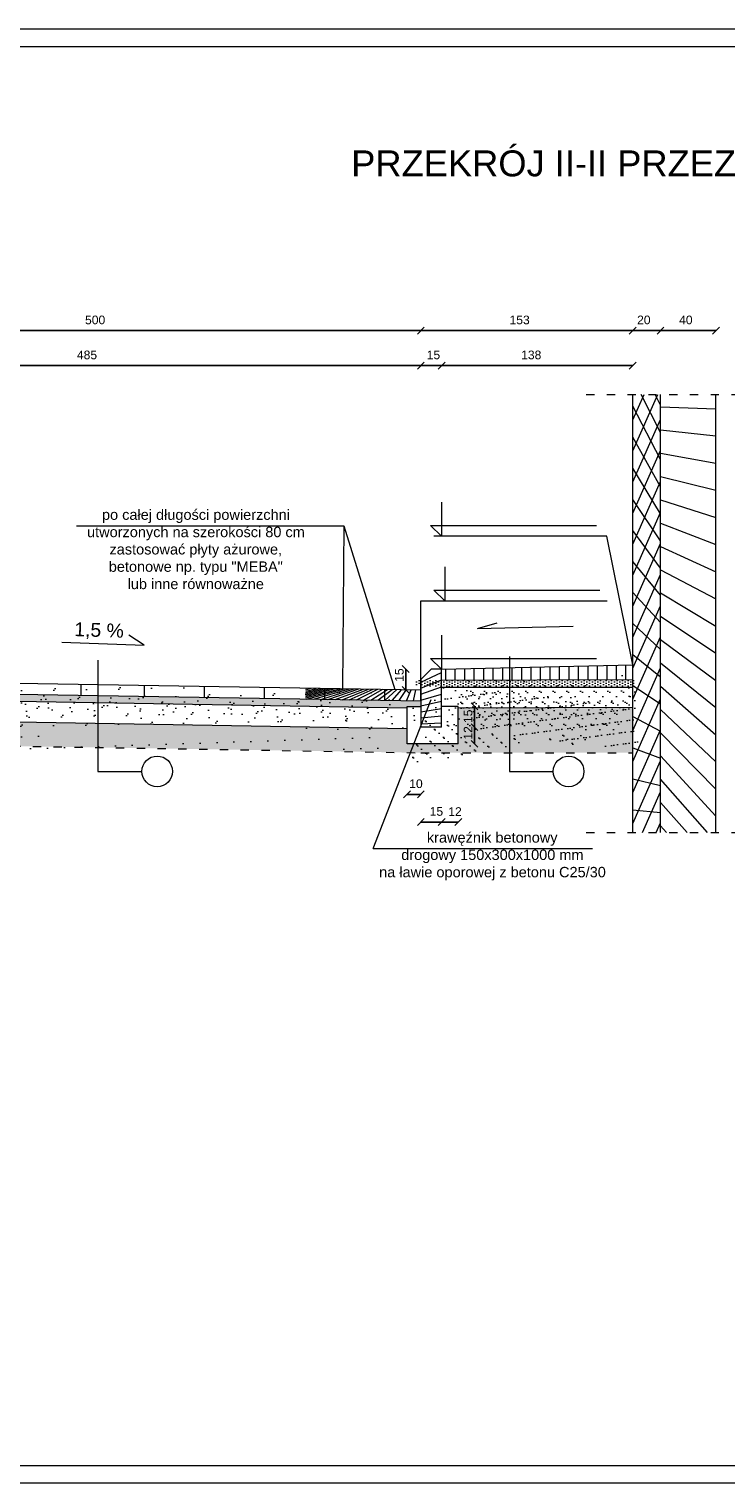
# Model space of a CAD drawing. Header units: millimetres. Extents: x 6197 to 108098, y 4257 to 29730.
# Tile 141 of 148: x 73670 to 75682, y 9028 to 13228. Entities that reach past the tile are written whole.
import ezdxf

# ---------------------------------------------------------------- set-up
doc = ezdxf.new("R2010")
doc.units = ezdxf.units.MM
doc.linetypes.add('ACAD_ISO03W100', pattern=[30, 12, -18])
doc.layers.add('&_opisy_100', color=51, linetype='Continuous', lineweight=20)
doc.layers.add('R-TAB', color=1, linetype='Continuous')
doc.styles.add('Romans', font='romans.shx', dxfattribs={"width": 0.75})
doc.styles.get("Standard").update_dxf_attribs({"font": 'arial.ttf'})
doc.dimstyles.new('ISO-25', dxfattribs={"dimtxt": 2.5, "dimasz": 2.5, "dimexe": 1.25, "dimexo": 0.625, "dimtad": 1, "dimtxsty": 'Standard', "dimcen": 2.5, "dimadec": 0, "dimazin": 0, "dimtfac": 1, "dimtmove": 0, "dimatfit": 3, "dimfxl": 1, "dimarcsym": 0})

# ---------------------------------------------------------------- blocks, each defined once
blk = doc.blocks.new('_Oblique')
at = {"color": 0, "linetype": 'ByBlock', "lineweight": -2}
blk.add_line((-0.5, -0.5), (0.5, 0.5), dxfattribs=at)
blk = doc.blocks.new('*D1636')
at = {"color": 0, "lineweight": -2, "transparency": 16777216}
blk.add_line((74800.94901050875, 11016.89160563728), (74760.94901050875, 11016.89160563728), dxfattribs=at)
at = {"layer": 'Defpoints', "color": 0, "transparency": 16777216}
for p in [(74800.94901050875, 11290.93260159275), (74760.94901050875, 11242.93260159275), (74760.94901050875, 11016.89160563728)]:
    blk.add_point(p, dxfattribs=at)
at = {"color": 0, "lineweight": -2, "transparency": 16777216, "xscale": 20, "yscale": 20, "zscale": 20, "rotation": 180}
blk.add_blockref('_Oblique', (74760.94901050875, 11016.89160563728), dxfattribs=at)
at = {"color": 0, "lineweight": -2, "transparency": 16777216, "xscale": 20, "yscale": 20, "zscale": 20}
blk.add_blockref('_Oblique', (74800.94901050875, 11016.89160563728), dxfattribs=at)
at = {"color": 0, "lineweight": 20, "transparency": 16777216, "insert": (74786.79014696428, 11047.420316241), "char_height": 25, "width": 33.3731241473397, "attachment_point": 5}
blk.add_mtext('10', dxfattribs=at)
blk = doc.blocks.new('*D1637')
at = {"color": 0, "lineweight": -2, "transparency": 16777216}
blk.add_line((74860.94900931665, 10936.89160575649), (74800.94900931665, 10936.89160575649), dxfattribs=at)
at = {"layer": 'Defpoints', "color": 0, "transparency": 16777216}
for p in [(74800.94900931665, 11210.93260171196), (74860.94900931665, 11210.93260171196), (74800.94900931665, 10936.89160575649)]:
    blk.add_point(p, dxfattribs=at)
at = {"color": 0, "lineweight": -2, "transparency": 16777216, "xscale": 20, "yscale": 20, "zscale": 20, "rotation": 180}
blk.add_blockref('_Oblique', (74800.94900931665, 10936.89160575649), dxfattribs=at)
at = {"color": 0, "lineweight": -2, "transparency": 16777216, "xscale": 20, "yscale": 20, "zscale": 20}
blk.add_blockref('_Oblique', (74860.94900931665, 10936.89160575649), dxfattribs=at)
at = {"color": 0, "lineweight": 20, "transparency": 16777216, "insert": (74845.88302172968, 10967.42031636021), "char_height": 25, "width": 33.3731241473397, "attachment_point": 5}
blk.add_mtext('15', dxfattribs=at)
blk = doc.blocks.new('*D1638')
at = {"color": 0, "lineweight": -2, "transparency": 16777216}
blk.add_line((74908.94900931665, 10936.89160575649), (74860.94900931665, 10936.89160575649), dxfattribs=at)
at = {"layer": 'Defpoints', "color": 0, "transparency": 16777216}
for p in [(74860.94900931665, 11210.93260171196), (74908.94900931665, 11210.93260171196), (74860.94900931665, 10936.89160575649)]:
    blk.add_point(p, dxfattribs=at)
at = {"color": 0, "lineweight": -2, "transparency": 16777216, "xscale": 20, "yscale": 20, "zscale": 20, "rotation": 180}
blk.add_blockref('_Oblique', (74860.94900931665, 10936.89160575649), dxfattribs=at)
at = {"color": 0, "lineweight": -2, "transparency": 16777216, "xscale": 20, "yscale": 20, "zscale": 20}
blk.add_blockref('_Oblique', (74908.94900931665, 10936.89160575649), dxfattribs=at)
at = {"color": 0, "lineweight": 20, "transparency": 16777216, "insert": (74899.5757128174, 10967.17127682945), "char_height": 25, "width": 33.3731241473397, "attachment_point": 5}
blk.add_mtext('12', dxfattribs=at)
blk = doc.blocks.new('*D1641')
at = {"color": 0, "lineweight": -2, "transparency": 16777216}
blk.add_line((74757.24730719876, 11318.93260171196), (74757.24730719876, 11378.93260171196), dxfattribs=at)
at = {"layer": 'Defpoints', "color": 0, "transparency": 16777216}
for p in [(74757.24730719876, 11378.93260171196), (74830.94900931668, 11378.93260171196), (74800.94901050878, 11318.93260171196)]:
    blk.add_point(p, dxfattribs=at)
at = {"color": 0, "lineweight": -2, "transparency": 16777216, "xscale": 20, "yscale": 20, "zscale": 20}
for p, rotation in [((74757.24730719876, 11378.93260171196), 90), ((74757.24730719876, 11318.93260171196), 270)]:
    blk.add_blockref('_Oblique', p, dxfattribs=dict(at, rotation=rotation))
at = {"color": 0, "lineweight": 20, "transparency": 16777216, "insert": (74738.68418015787, 11361.48671974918), "char_height": 25, "attachment_point": 5, "rotation": 90}
blk.add_mtext('15', dxfattribs=at)
blk = doc.blocks.new('*D1654')
at = {"color": 0, "lineweight": -2, "transparency": 16777216}
blk.add_line((74955.88096560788, 11162.93260171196), (74955.88096560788, 11210.93821229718), dxfattribs=at)
at = {"layer": 'Defpoints', "color": 0, "transparency": 16777216}
for p in [(74860.94900931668, 11210.93821229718), (74955.88096560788, 11210.93821229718), (74908.94900931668, 11162.93260171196)]:
    blk.add_point(p, dxfattribs=at)
at = {"color": 0, "lineweight": -2, "transparency": 16777216, "xscale": 20, "yscale": 20, "zscale": 20}
for p, rotation in [((74955.88096560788, 11210.93821229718), 90), ((74955.88096560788, 11162.93260171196), 270)]:
    blk.add_blockref('_Oblique', p, dxfattribs=dict(at, rotation=rotation))
at = {"color": 0, "lineweight": 20, "transparency": 16777216, "insert": (74937.31783904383, 11194.48407676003), "char_height": 25, "attachment_point": 5, "rotation": 90}
blk.add_mtext('12', dxfattribs=at)
blk = doc.blocks.new('*D1655')
at = {"color": 0, "lineweight": -2, "transparency": 16777216}
blk.add_line((74955.88096656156, 11210.93821229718), (74955.88096656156, 11270.93821420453), dxfattribs=at)
at = {"layer": 'Defpoints', "color": 0, "transparency": 16777216}
for p in [(74860.94900740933, 11270.93821420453), (74955.88096656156, 11270.93821420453), (74908.94900740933, 11210.93821229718)]:
    blk.add_point(p, dxfattribs=at)
at = {"color": 0, "lineweight": -2, "transparency": 16777216, "xscale": 20, "yscale": 20, "zscale": 20}
for p, rotation in [((74955.88096656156, 11270.93821420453), 90), ((74955.88096656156, 11210.93821229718), 270)]:
    blk.add_blockref('_Oblique', p, dxfattribs=dict(at, rotation=rotation))
at = {"color": 0, "lineweight": 20, "transparency": 16777216, "insert": (74937.31783713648, 11242.48968734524), "char_height": 25, "attachment_point": 5, "rotation": 90}
blk.add_mtext('15', dxfattribs=at)
blk = doc.blocks.new('*D1646')
at = {"color": 0, "lineweight": -2, "transparency": 16777216}
blk.add_line((75492.94900931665, 12356.77660300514), (75412.94900931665, 12356.77660300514), dxfattribs=at)
at = {"layer": 'Defpoints', "color": 0, "transparency": 16777216}
for p in [(75412.94900931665, 12356.77660300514), (75412.94900931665, 12172.11321689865), (75492.94900931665, 12172.11321689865)]:
    blk.add_point(p, dxfattribs=at)
at = {"color": 0, "lineweight": -2, "transparency": 16777216, "xscale": 20, "yscale": 20, "zscale": 20, "rotation": 180}
blk.add_blockref('_Oblique', (75412.94900931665, 12356.77660300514), dxfattribs=at)
at = {"color": 0, "lineweight": -2, "transparency": 16777216, "xscale": 20, "yscale": 20, "zscale": 20}
blk.add_blockref('_Oblique', (75492.94900931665, 12356.77660300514), dxfattribs=at)
at = {"color": 0, "lineweight": 20, "transparency": 16777216, "insert": (75444.87641491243, 12387.30531360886), "char_height": 25, "width": 33.3731241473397, "attachment_point": 5}
blk.add_mtext('20', dxfattribs=at)
blk = doc.blocks.new('*D1647')
at = {"color": 0, "lineweight": -2, "transparency": 16777216}
blk.add_line((75652.94900931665, 12356.77660300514), (75492.94900931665, 12356.77660300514), dxfattribs=at)
at = {"layer": 'Defpoints', "color": 0, "transparency": 16777216}
for p in [(75492.94900931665, 12356.77660300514), (75492.94900931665, 12172.11321689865), (75652.94900931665, 12172.11321689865)]:
    blk.add_point(p, dxfattribs=at)
at = {"color": 0, "lineweight": -2, "transparency": 16777216, "xscale": 20, "yscale": 20, "zscale": 20, "rotation": 180}
blk.add_blockref('_Oblique', (75492.94900931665, 12356.77660300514), dxfattribs=at)
at = {"color": 0, "lineweight": -2, "transparency": 16777216, "xscale": 20, "yscale": 20, "zscale": 20}
blk.add_blockref('_Oblique', (75652.94900931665, 12356.77660300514), dxfattribs=at)
at = {"color": 0, "lineweight": 20, "transparency": 16777216, "insert": (75566.25153865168, 12387.30531360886), "char_height": 25, "width": 33.3731241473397, "attachment_point": 5}
blk.add_mtext('40', dxfattribs=at)
blk = doc.blocks.new('*D1648')
at = {"color": 0, "lineweight": -2, "transparency": 16777216}
blk.add_line((75412.94900931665, 12356.77660300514), (74800.94900931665, 12356.77660300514), dxfattribs=at)
at = {"layer": 'Defpoints', "color": 0, "transparency": 16777216}
for p in [(74800.94900931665, 12356.77660300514), (75412.94900931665, 12172.11321689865), (74800.94900931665, 11348.93260171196)]:
    blk.add_point(p, dxfattribs=at)
at = {"color": 0, "lineweight": -2, "transparency": 16777216, "xscale": 20, "yscale": 20, "zscale": 20, "rotation": 180}
blk.add_blockref('_Oblique', (74800.94900931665, 12356.77660300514), dxfattribs=at)
at = {"color": 0, "lineweight": -2, "transparency": 16777216, "xscale": 20, "yscale": 20, "zscale": 20}
blk.add_blockref('_Oblique', (75412.94900931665, 12356.77660300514), dxfattribs=at)
at = {"color": 0, "lineweight": 20, "transparency": 16777216, "insert": (75086.20494617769, 12387.30531360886), "char_height": 25, "width": 33.3731241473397, "attachment_point": 5}
blk.add_mtext('153', dxfattribs=at)
blk = doc.blocks.new('*D1650')
at = {"color": 0, "lineweight": -2, "transparency": 16777216}
blk.add_line((74800.94900931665, 12255.7148698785), (72860.94901050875, 12255.7148698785), dxfattribs=at)
at = {"layer": 'Defpoints', "color": 0, "transparency": 16777216}
for p in [(72860.94901050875, 12255.7148698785), (74800.94900931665, 11590.91165365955), (72860.94901050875, 11380.93260159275)]:
    blk.add_point(p, dxfattribs=at)
at = {"color": 0, "lineweight": -2, "transparency": 16777216, "xscale": 20, "yscale": 20, "zscale": 20, "rotation": 180}
blk.add_blockref('_Oblique', (72860.94901050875, 12255.7148698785), dxfattribs=at)
at = {"color": 0, "lineweight": -2, "transparency": 16777216, "xscale": 20, "yscale": 20, "zscale": 20}
blk.add_blockref('_Oblique', (74800.94900931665, 12255.7148698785), dxfattribs=at)
at = {"color": 0, "lineweight": 20, "transparency": 16777216, "insert": (73836.88741149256, 12286.24358048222), "char_height": 25, "width": 33.3731241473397, "attachment_point": 5}
blk.add_mtext('485', dxfattribs=at)
blk = doc.blocks.new('*D1651')
at = {"color": 0, "lineweight": -2, "transparency": 16777216}
blk.add_line((74860.94900931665, 12255.7148698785), (74800.94900931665, 12255.7148698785), dxfattribs=at)
at = {"layer": 'Defpoints', "color": 0, "transparency": 16777216}
for p in [(74800.94900931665, 12255.7148698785), (74800.94900931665, 11644.91165365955), (74860.94900931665, 11614.91165365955)]:
    blk.add_point(p, dxfattribs=at)
at = {"color": 0, "lineweight": -2, "transparency": 16777216, "xscale": 20, "yscale": 20, "zscale": 20, "rotation": 180}
blk.add_blockref('_Oblique', (74800.94900931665, 12255.7148698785), dxfattribs=at)
at = {"color": 0, "lineweight": -2, "transparency": 16777216, "xscale": 20, "yscale": 20, "zscale": 20}
blk.add_blockref('_Oblique', (74860.94900931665, 12255.7148698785), dxfattribs=at)
at = {"color": 0, "lineweight": 20, "transparency": 16777216, "insert": (74837.30097045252, 12286.24358048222), "char_height": 25, "width": 33.3731241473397, "attachment_point": 5}
blk.add_mtext('15', dxfattribs=at)
blk = doc.blocks.new('*D1652')
at = {"color": 0, "lineweight": -2, "transparency": 16777216}
blk.add_line((75412.94900931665, 12255.7148698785), (74860.94900931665, 12255.7148698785), dxfattribs=at)
at = {"layer": 'Defpoints', "color": 0, "transparency": 16777216}
for p in [(74860.94900931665, 12255.7148698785), (74860.94900931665, 11620.91165365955), (75412.94900931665, 11620.91165354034)]:
    blk.add_point(p, dxfattribs=at)
at = {"color": 0, "lineweight": -2, "transparency": 16777216, "xscale": 20, "yscale": 20, "zscale": 20, "rotation": 180}
blk.add_blockref('_Oblique', (74860.94900931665, 12255.7148698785), dxfattribs=at)
at = {"color": 0, "lineweight": -2, "transparency": 16777216, "xscale": 20, "yscale": 20, "zscale": 20}
blk.add_blockref('_Oblique', (75412.94900931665, 12255.7148698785), dxfattribs=at)
at = {"color": 0, "lineweight": 20, "transparency": 16777216, "insert": (75119.78332747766, 12286.24358048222), "char_height": 25, "width": 33.3731241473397, "attachment_point": 5}
blk.add_mtext('138', dxfattribs=at)
blk = doc.blocks.new('*D1653')
at = {"color": 0, "lineweight": -2, "transparency": 16777216}
blk.add_line((74800.94900931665, 12356.77660300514), (72800.94901050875, 12356.77660300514), dxfattribs=at)
at = {"layer": 'Defpoints', "color": 0, "transparency": 16777216}
for p in [(72800.94901050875, 12356.77660300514), (74800.94900931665, 11620.91165342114), (72800.94901050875, 11410.93260159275)]:
    blk.add_point(p, dxfattribs=at)
at = {"color": 0, "lineweight": -2, "transparency": 16777216, "xscale": 20, "yscale": 20, "zscale": 20, "rotation": 180}
blk.add_blockref('_Oblique', (72800.94901050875, 12356.77660300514), dxfattribs=at)
at = {"color": 0, "lineweight": -2, "transparency": 16777216, "xscale": 20, "yscale": 20, "zscale": 20}
blk.add_blockref('_Oblique', (74800.94900931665, 12356.77660300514), dxfattribs=at)
at = {"color": 0, "lineweight": 20, "transparency": 16777216, "insert": (73860.28680075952, 12387.30531360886), "char_height": 25, "width": 33.3731241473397, "attachment_point": 5}
blk.add_mtext('500', dxfattribs=at)

msp = doc.modelspace()

# ---------------------------------------------------------------- hatches: boundary and pattern name
at = {"lineweight": 20}
h = msp.add_hatch(dxfattribs=at)
h.set_pattern_fill('ANSI37', color=256, scale=20, angle=90, style=0)
h.set_pattern_definition([(135, (-1177890250.861561, -935722938.8561989), (-44.90128060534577, -44.90128060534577), []), (225, (-1177890250.861561, -935722938.8561989), (44.90128060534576, -44.90128060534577), [])])
h.paths.add_polyline_path([(75492.94900931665, 12172.11321689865), (75412.94900931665, 12172.11321689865), (75412.94900931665, 10906.66850473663), (75492.94900931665, 10906.66850473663)])
h = msp.add_hatch(dxfattribs=at)
h.set_pattern_fill('ANSI31', color=256, scale=15, angle=90, style=0)
h.set_pattern_definition([(135, (-1177890250.861561, -935722938.8561989), (-33.67596045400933, -33.67596045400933), [])])
h.paths.add_polyline_path([(75652.94900931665, 12172.11321689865), (75492.94900931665, 12172.11321689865), (75492.94900931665, 10906.66850473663), (75652.94900931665, 10906.66850473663)])
h = msp.add_hatch(dxfattribs=at)
h.set_pattern_fill('LINE', color=256, scale=8, angle=90)
h.set_pattern_definition([(90, (-1177891939.244648, -935728328.7869503), (-25.4, 1.555301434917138e-15), [])])
h.paths.add_polyline_path([(74860.94901050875, 11378.93260171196), (74860.94901050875, 11346.93260171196), (75412.94900931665, 11348.93260183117), (75412.94900931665, 11390.93260171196)])
h = msp.add_hatch(dxfattribs=at)
h.set_pattern_fill('LINE', color=256, scale=60, angle=90, style=0)
h.set_pattern_definition([(90, (-1177890250.861561, -935722938.8561989), (-190.5, 1.166476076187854e-14), [])])
h.paths.add_polyline_path([(73868.36913265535, 11334.31536247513), (72860.94901050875, 11350.93260159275), (72860.94901050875, 11318.93260159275), (73868.36913265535, 11302.31536247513)])
h.paths.add_polyline_path([(74800.94900931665, 11318.93260171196), (73868.36913265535, 11334.31536247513), (73868.36913265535, 11302.31536247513), (74800.94900931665, 11286.93260171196)])
h = msp.add_hatch(dxfattribs=at)
h.set_pattern_fill('ANSI31', color=256, scale=5)
h.set_pattern_definition([(45, (-1177891901.381207, -935728328.7869503), (-11.22532015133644, 11.22532015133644), [])])
h.paths.add_polyline_path([(74860.94900931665, 11378.93260171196), (74830.94900931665, 11378.93260171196), (74800.94900931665, 11348.93260171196), (74800.94900931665, 11210.93260171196), (74860.94900931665, 11210.93260171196)])
h = msp.add_hatch(dxfattribs=at)
h.set_pattern_fill('DOTS', color=256, scale=5, angle=90)
h.set_pattern_definition([(90, (-1177891939.244648, -935728328.7869503), (-7.9375, 3.96875), [0, -7.9375])])
h.paths.add_polyline_path([(75412.94900931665, 11328.93260171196), (75412.94900931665, 11348.93260171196), (74860.94901050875, 11346.93260171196), (74860.94901050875, 11330.93260171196), (74860.94901050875, 11326.93260171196)])
h = msp.add_hatch(dxfattribs=at)
h.set_pattern_fill('DOTS', color=256, scale=8, angle=90)
h.set_pattern_definition([(90, (-1177889519.244648, -935728332.1869504), (-12.7, 6.350000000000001), [0, -12.7])])
h.paths.add_polyline_path([(74760.9826840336, 11266.93203451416), (74760.94900931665, 11270.93260183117), (74800.94900931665, 11270.93260171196), (74800.94901050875, 11286.93260171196), (72860.94901050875, 11318.93260159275), (72860.94901050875, 11299.53260161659)])
h = msp.add_hatch(dxfattribs=at)
h.set_pattern_fill('AR-SAND', color=256, angle=90)
h.set_pattern_definition([(127.5, (-1177889519.244648, -935728332.1869504), (-48.94132373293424, -1.600031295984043), [0, -38.608, 0, -43.18, 0, -41.275]), (97.49999999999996, (-1177889519.244648, -935728332.1869504), (-71.68251005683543, 44.95232831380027), [0, -20.828, 0, -34.798, 0, -13.335]), (57.49999999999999, (-1177889519.244648, -935728363.4289504), (-0.1437184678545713, 79.0992370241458), [0, -12.69999999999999, 0, -45.71999999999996, 0, -59.68999999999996]), (47.5, (-1177889519.244648, -935728363.4289504), (-22.29293232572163, 76.35564524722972), [0, -6.35, 0, -29.972, 0, -34.29])])
h.paths.add_polyline_path([(74760.94900931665, 11207.60628595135), (74760.94900931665, 11266.93260171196), (72860.94901050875, 11299.53260161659), (72860.94901050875, 11238.93260159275)])
h = msp.add_hatch(dxfattribs=at)
h.set_pattern_fill('LINE', color=256, scale=5, angle=90, style=0)
h.set_pattern_definition([(90, (-1177889901.381206, -935728328.7869503), (-15.875, 9.720633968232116e-16), [])])
h.paths.add_polyline_path([(74800.94901050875, 11318.93260171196), (74468.59570636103, 11323.63722278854), (74468.4228352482, 11291.92558707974), (74800.94901050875, 11286.93260171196)])
at = {"lineweight": 20, "transparency": 33554687}
h = msp.add_hatch(dxfattribs=at)
h.set_pattern_fill('AR-SAND', color=256, scale=0.5)
h.set_pattern_definition([(37.50000000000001, (-1177891939.244648, -935728328.7869503), (-0.8000156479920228, 24.47066186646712), [0, -19.304, 0, -21.59, 0, -20.6375]), (7.499999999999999, (-1177891939.244648, -935728328.7869503), (22.47616415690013, 35.84125502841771), [0, -10.414, 0, -17.399, 0, -6.6675]), (327.5, (-1177891954.865648, -935728328.7869503), (39.5496185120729, 0.0718592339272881), [0, -6.35, 0, -22.86, 0, -29.845]), (317.5, (-1177891954.865648, -935728328.7869503), (38.17782262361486, 11.14646616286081), [0, -3.175, 0, -14.986, 0, -17.145])])
h.paths.add_polyline_path([(75412.94900931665, 11268.93260171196), (75412.94900931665, 11318.93260171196), (75412.94900931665, 11326.93260159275), (74860.94901050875, 11326.93260171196), (74860.94901050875, 11306.93260171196), (74908.94901050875, 11306.93260171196), (74908.94901050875, 11267.11721708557)])
at = {"lineweight": 20}
h = msp.add_hatch(dxfattribs=at)
h.set_pattern_fill('AR-CONC', color=256, scale=0.5, angle=90, style=0)
h.set_pattern_definition([(140, (-1177890250.861561, -935722938.8561989), (7.969542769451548, 91.092334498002), [9.525, -104.775]), (85.00000000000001, (-1177890250.861561, -935722938.8561989), (-95.52842261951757, -17.62171071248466), [7.62, -83.820292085]), (190.4514447, (-1177890250.197434, -935722931.2651954), (-87.55887595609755, 73.47062354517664), [8.0950044, -89.0451223]), (136.1842, (-1177890276.261561, -935722938.8561989), (21.02116396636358, 135.539520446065), [14.28749999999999, -157.1624999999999]), (186.63555761, (-1177890274.509811, -935722927.5612489), (-123.7130622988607, 118.7020670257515), [12.14251157, -133.56780408]), (81.18415117, (-1177890276.261561, -935722938.8561989), (-123.7130622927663, 118.7020670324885), [11.429983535, -125.72986596]), (111, (-1177890269.911561, -935722926.1561989), (51.13259909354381, 75.80719563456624), [9.525, -104.775]), (56.00000000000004, (-1177890269.911561, -935722926.1561989), (-92.09398306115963, 30.90101417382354), [7.62, -83.82]), (161.451445, (-1177890265.650511, -935722919.8389326), (-40.96138444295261, 106.7082096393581), [8.0950044, -89.04496879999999]), (127.5, (-1177890250.861561, -935722938.8561989), (-42.27751943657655, 1.544301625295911), [0, -82.804, 0, -85.09, 0, -84.1375]), (97.49999999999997, (-1177890250.861561, -935722938.8561989), (-50.09028740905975, 33.40983125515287), [0, -48.514, 0, -80.899, 0, -32.0675]), (57.49999999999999, (-1177890250.861561, -935722967.1771989), (2.864371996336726, 67.7952975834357), [0, -31.74999999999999, 0, -99.05999999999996, 0, -131.4449999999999]), (47.5, (-1177890250.861561, -935722979.8771989), (-12.71324551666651, 74.06459069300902), [0, -41.275, 0, -65.786, 0, -93.345])])
h.paths.add_polyline_path([(73868.36913265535, 11222.63921012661), (72900.94901050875, 11238.93260159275), (72900.94901050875, 11189.59239544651), (72900.59744300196, 11168.27861573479), (73868.36913265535, 11152.31536688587)])
h.paths.add_polyline_path([(74760.94900931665, 11207.60628595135), (73868.36913265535, 11222.63921012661), (73868.36913265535, 11152.31536688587), (74771.08841289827, 11137.4251477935), (74781.03510536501, 11162.93260171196), (74760.94900931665, 11162.93260171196)])
h.paths.add_polyline_path([(75412.94900931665, 11268.93260171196), (75056.48022999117, 11267.6486176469), (75056.48022999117, 11136.93260171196), (75412.94900931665, 11136.93260171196)])
h.paths.add_polyline_path([(75056.48022999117, 11267.6486176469), (74908.94900931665, 11267.11721708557), (74908.94900931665, 11162.93260171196), (74781.03510536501, 11162.93260171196), (74771.08841289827, 11137.4251477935), (74800.94901050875, 11136.93260171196), (75056.48022999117, 11136.93260171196)])
h.paths.add_polyline_path([(74963.52009000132, 11167.82991578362), (74963.52009000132, 11219.17711903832), (74912.00235475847, 11219.17711903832), (74912.00235475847, 11167.82991578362)], flags=24)
h.paths.add_polyline_path([(74963.30692304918, 11215.6138347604), (74963.30692304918, 11266.9610380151), (74911.78918780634, 11266.9610380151), (74911.78918780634, 11215.6138347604)], flags=24)

# ---------------------------------------------------------------- linework, layer by layer
at = {"layer": '&_opisy_100', "color": 0}
for points in [[(74860.94901050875, 11861.19732966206), (74860.94901050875, 11763.20349707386), (74828.82272114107, 11793.26969160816), (75308.23045338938, 11793.26969160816)], [(74870.56512607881, 11674.2656741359), (74870.56512607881, 11576.2718415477), (74838.43883671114, 11606.338036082), (75317.84656895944, 11606.338036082)], [(74860.94901050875, 11476.92643430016), (74860.94901050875, 11378.93260171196), (74828.82272114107, 11408.99879624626), (75308.23045338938, 11408.99879624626)]]:
    msp.add_lwpolyline(points, dxfattribs=at)
at = {"color": 3, "lineweight": 20}
msp.add_line((77505.6781774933, 13227.73940040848), (71565.6781774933, 13227.73940040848), dxfattribs=at)
at = {"lineweight": 20}
for p, q in [((71615.6781774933, 13177.73940040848), (77455.6781774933, 13177.73940040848)), ((75412.94900931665, 10906.66850473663), (75412.94900931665, 12172.11321689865)), ((75492.94900931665, 10906.66850473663), (75492.94900931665, 12172.11321689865)), ((75652.94900931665, 10906.66850473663), (75652.94900931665, 12172.11321689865)), ((73806.16439546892, 11792.64793112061), (74578.72266449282, 11792.64793112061)), ((74578.72266449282, 11792.64793112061), (74574.19909872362, 11322.33385040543)), ((74578.72266449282, 11792.64793112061), (74725.57242049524, 11320.06325056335)), ((75338.38951243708, 11763.20349707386), (74838.1533321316, 11763.20349707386)), ((75412.94900931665, 11390.93260171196), (75338.38951243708, 11763.20349707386)), ((74800.94900931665, 11318.93260171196), (74800.94900931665, 11576.2718415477)), ((74800.94900931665, 11576.2718415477), (75338.56128801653, 11576.2718415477)), ((74964.90845455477, 11496.40871538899), (75020.88621248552, 11512.71166350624)), ((74002.23794974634, 11448.36283089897), (73957.20462359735, 11477.22135402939)), ((74964.90845455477, 11496.40871538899), (75240.90845527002, 11502.40871538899)), ((73764.46689786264, 11456.80808307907), (74002.23794974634, 11448.36283089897)), ((73868.36913265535, 11404.69089295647), (73868.36913265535, 11083.19492306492)), ((74860.94901050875, 11378.93260171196), (75412.94900931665, 11390.93260171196)), ((75056.48022999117, 11414.75260867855), (75056.48022999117, 11083.19492306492)), ((72860.94901050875, 11350.93260159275), (74800.94901050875, 11318.93260171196)), ((74830.94900931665, 11378.93260171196), (74800.94900931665, 11348.93260171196)), ((74800.94900931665, 11348.93260171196), (74800.94900931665, 11210.93260171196)), ((74860.94900931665, 11378.93260171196), (74830.94900931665, 11378.93260171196)), ((74860.94900931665, 11210.93260171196), (74860.94900931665, 11378.93260171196)), ((74860.94901050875, 11346.93260171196), (75412.94900931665, 11348.93260183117)), ((72860.94901050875, 11318.93260159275), (74800.94901050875, 11286.93260171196)), ((72860.94901050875, 11298.93260159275), (74760.94900931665, 11266.93260171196)), ((74860.94901050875, 11326.93260171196), (75412.94900931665, 11326.93260159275)), ((74662.95023812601, 10860.11391927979), (74830.94901050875, 11290.93260159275)), ((74760.94900931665, 11162.93260171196), (74760.94900931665, 11270.93260171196)), ((74760.94900931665, 11270.93260171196), (74800.94900931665, 11270.93260171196)), ((74908.94900931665, 11270.93260171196), (74860.94900931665, 11270.93260171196)), ((74908.94900931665, 11162.93260171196), (74908.94900931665, 11270.93260171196)), ((74908.94901050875, 11267.11721708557), (75412.94900931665, 11268.93260171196)), ((72900.94901050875, 11238.93260159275), (74760.94900931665, 11207.60628595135)), ((74860.94900931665, 11210.93260171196), (74800.94900931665, 11210.93260171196)), ((74908.94900931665, 11162.93260171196), (74760.94900931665, 11162.93260171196)), ((73868.36913265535, 11083.19492306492), (73995.2802506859, 11083.19492306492)), ((75056.48022999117, 11083.19492306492), (75183.39134802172, 11083.19492306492)), ((74662.95023812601, 10860.11391927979), (75296.63661112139, 10860.11391927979)), ((71615.6781774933, 9077.739400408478), (77455.6781774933, 9077.739400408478)), ((71565.6781774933, 9027.739400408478), (77505.6781774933, 9027.739400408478))]:
    msp.add_line(p, q, dxfattribs=at)
at = {"linetype": 'ACAD_ISO03W100', "lineweight": 20, "ltscale": 2}
for p, q in [((75277.93865575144, 12172.11321689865), (75772.82026042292, 12172.11321689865)), ((72900.59744300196, 11168.27861573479), (74800.94901050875, 11136.93260171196)), ((74800.94901050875, 11136.93260171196), (75412.94900931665, 11136.93260171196)), ((75277.93865575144, 10906.66850473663), (75772.82026042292, 10906.66850473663))]:
    msp.add_line(p, q, dxfattribs=at)
at = {"lineweight": 20}
for centre in [(74039.54573859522, 11083.19492306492), (75227.65683593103, 11083.19492306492)]:
    msp.add_circle(centre, 44.26548790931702, dxfattribs=at)

# ---------------------------------------------------------------- texts
at = {"layer": '&_opisy_100', "color": 0, "char_height": 30, "width": 841.2765625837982, "attachment_point": 1, "rotation": 359.99999780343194, "style": 'Romans'}
for s, insert in [('\\A1;\\pi-90,l120,t120;- 0,05 = 34,13 m n.p.m.', (72845.83404554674, 11494.3159190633)), ('\\A1;\\pi-90,l120,t120;- 0,20 = 33,98 m n.p.m.', (72968.6475922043, 11433.56025686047))]:
    msp.add_mtext(s, dxfattribs=dict(at, insert=insert))
at = {"char_height": 30, "attachment_point": 1}
for s, width, insert in [('\\A1;\\pi26.02275,t296.02275;obrzeże betonowe 80x250 mm\\P\\pi48.96273,t318.96273;na ławie betonowej z betonu \\P\\pi191.79015,t461.79015;klasy C25/30', 621.0632411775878, (69222.37091941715, 11950.63023999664)), ('\\A1;\\pi167.40747,t437.40747;zieleń trawiasta', 621.0632411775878, (69810.16965384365, 11798.42992452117)), ('\\A1;\\pi71.51264,t341.51264;po całej długości powierzchni \\P\\pi28.34415,t298.34415;utworzonych na szerokości 80 cm \\P\\pi93.14293,t363.14293;zastosować płyty ażurowe, \\P\\pi91.11701,t361.11701;betonowe np. typu "MEBA" \\P\\pi145.44852,t415.44852;lub inne równoważne', 680.2217330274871, (73808.60144581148, 11839.93364836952)), ('\\A1;\\pi167.40747,t437.40747;zieleń trawiasta', 621.0632411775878, (72098.9526671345, 11571.31307592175)), ('\\A1;\\pi152.99968,t422.99968;krawęźnik betonowy\\P\\pi78.92055,t348.92055;drogowy 150x300x1000 mm\\P\\pi15.14497,t285.14497;na ławie oporowej z betonu C25/30\\P\\pi242.66203,t512.66203;najazdowy', 680.2217330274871, (66495.83565754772, 11125.25489381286)), ('\\A1;\\pi152.99968,t422.99968;krawęźnik betonowy\\P\\pi78.92055,t348.92055;drogowy 150x300x1000 mm\\P\\pi15.14497,t285.14497;na ławie oporowej z betonu C25/30\\P\\pi242.66203,t512.66203;najazdowy', 680.2217330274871, (71959.33961572, 11125.66006066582)), ('\\A1;\\pi152.99968,t422.99968;krawęźnik betonowy\\P\\pi78.92055,t348.92055;drogowy 150x300x1000 mm\\P\\pi15.14497,t285.14497;na ławie oporowej z betonu C25/30', 680.2217330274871, (69201.88333029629, 10906.99446967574)), ('\\A1;\\pi152.99968,t422.99968;krawęźnik betonowy\\P\\pi78.92055,t348.92055;drogowy 150x300x1000 mm\\P\\pi15.14497,t285.14497;na ławie oporowej z betonu C25/30', 680.2217330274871, (74665.38728846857, 10907.3996365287))]:
    msp.add_mtext_dynamic_manual_height_columns(s, width=width, gutter_width=12.5, heights=[0], dxfattribs=dict(at, insert=insert))
at = {"insert": (73787.6688968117, 11514.67985417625), "char_height": 39.99999999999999, "attachment_point": 1, "rotation": 357.9940001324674}
msp.add_mtext_dynamic_manual_height_columns('\\pi13.29803,t373.29803;1,5 %', width=159.965771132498, gutter_width=12.5, heights=[0], dxfattribs=at)
at = {"layer": 'R-TAB', "color": 0, "ltscale": 24, "char_height": 75, "attachment_point": 1}
for s, insert, width in [('\\pi356.50534;SZCZEGÓŁ "B"\\P\\pi606.72703; 1:10', (62020.46597714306, 12876.82449320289), 1441.472483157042), ('\\pi114.75832;PRZEKRÓJ I-I PRZEZ POWIERZCHNIE UTWARDZONE\\P\\pi1332.28049; 1:25', (67400.0516097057, 12876.82449320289), 2893.397954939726), ('\\pi85.6485;PRZEKRÓJ II-II PRZEZ POWIERZCHNIE UTWARDZONE\\P\\pi1332.28049; 1:25', (74514.07521309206, 12877.22966005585), 2893.397954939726), ('\\pi356.50534;SZCZEGÓŁ "A"\\P\\pi606.72703; 1:10', (48371.57046904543, 12794.51671885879), 1441.472483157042), ('\\pi325.19565;PRZEKRÓJ  C-C\\P\\pi606.72703; 1:50', (54325.23626055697, 12386.2990584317), 1441.472483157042)]:
    msp.add_mtext(s, dxfattribs=dict(at, insert=insert, width=width))

# ---------------------------------------------------------------- dimensions: what is measured, and where the dimension line sits
at = {"lineweight": 20}
for base, p1, p2, angle, text, picture, middle in [((72800.94901050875, 12356.77660300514), (74800.94900931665, 11620.91165342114), (72800.94901050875, 11410.93260159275), 180, '500', '*D1653', (73860.28680075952, 12387.30531360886)), ((74800.94900931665, 12356.77660300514), (75412.94900931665, 12172.11321689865), (74800.94900931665, 11348.93260171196), 180, '153', '*D1648', (75086.20494617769, 12387.30531360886)), ((75412.94900931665, 12356.77660300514), (75492.94900931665, 12172.11321689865), (75412.94900931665, 12172.11321689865), 180, '20', '*D1646', (75444.87641491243, 12387.30531360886)), ((75492.94900931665, 12356.77660300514), (75652.94900931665, 12172.11321689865), (75492.94900931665, 12172.11321689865), 180, '40', '*D1647', (75566.25153865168, 12387.30531360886)), ((72860.94901050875, 12255.7148698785), (74800.94900931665, 11590.91165365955), (72860.94901050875, 11380.93260159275), 180, '485', '*D1650', (73836.88741149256, 12286.24358048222)), ((74800.94900931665, 12255.7148698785), (74860.94900931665, 11614.91165365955), (74800.94900931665, 11644.91165365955), 180, '15', '*D1651', (74837.30097045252, 12286.24358048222)), ((74860.94900931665, 12255.7148698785), (75412.94900931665, 11620.91165354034), (74860.94900931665, 11620.91165365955), 180, '138', '*D1652', (75119.78332747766, 12286.24358048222)), ((74757.24730719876, 11378.93260171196), (74800.94901050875, 11318.93260171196), (74830.94900931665, 11378.93260171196), 90, '15', '*D1641', (74738.68418015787, 11361.48671974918)), ((74760.94901050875, 11016.89160563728), (74800.94901050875, 11290.93260159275), (74760.94901050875, 11242.93260159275), 180, '10', '*D1636', (74786.79014696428, 11047.420316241)), ((74955.88096656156, 11270.93821420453), (74908.9490074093, 11210.93821229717), (74860.9490074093, 11270.93821420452), 90, '15', '*D1655', (74937.31783713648, 11242.48968734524)), ((74955.88096560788, 11210.93821229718), (74908.94900931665, 11162.93260171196), (74860.94900931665, 11210.93821229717), 90, '12', '*D1654', (74937.31783904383, 11194.48407676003)), ((74800.94900931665, 10936.89160575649), (74860.94900931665, 11210.93260171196), (74800.94900931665, 11210.93260171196), 180, '15', '*D1637', (74845.88302172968, 10967.42031636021)), ((74860.94900931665, 10936.89160575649), (74908.94900931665, 11210.93260171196), (74860.94900931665, 11210.93260171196), 180, '12', '*D1638', (74899.5757128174, 10967.17127682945))]:
    dim = msp.add_linear_dim(base=base, p1=p1, p2=p2, angle=angle, text=text, dimstyle='ISO-25', override={"dimtxt": 25, "dimasz": 20, "dimblk1": 'Oblique', "dimblk2": 'Oblique', "dimsah": 1, "dimse1": 1, "dimse2": 1, "dimtmove": 2}, dxfattribs=at)
    dim.commit()
    dim.dimension.update_dxf_attribs({"geometry": picture, "text_midpoint": middle, "dimtype": 160})

doc.saveas('drawing.dxf')
